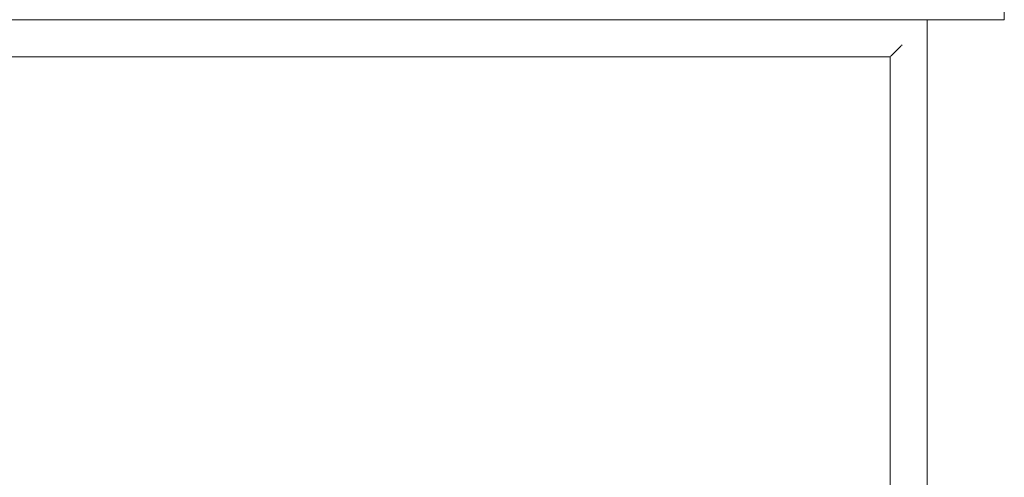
# Model space of a CAD drawing. Header units: millimetres. Extents: x -281 to 121694, y -16481 to 65128.
# Tile 105 of 256: x 14816 to 15560, y 32404 to 32750. Entities that reach past the tile are written whole.
import ezdxf

# ---------------------------------------------------------------- set-up
doc = ezdxf.new("R2010")
doc.units = ezdxf.units.MM
for name, color, linetype, lineweight in [('A--L$01A__Algemeen', 7, 'Continuous', 5), ('A--L21__Buitenwanden', 3, 'Continuous', 5), ('A--L82__LosseGebruikersInvent', 1, 'Continuous', 5)]:
    doc.layers.add(name, color=color, linetype=linetype, lineweight=lineweight)

# ---------------------------------------------------------------- blocks, each defined once
blk = doc.blocks.new('NLRS_82_FU_UN_spoekbak links_gen_kad - spoelbak dxbxh 900x1200x957-V393-L_80_ 13')
at = {"layer": 'A--L$01A__Algemeen'}
for p, q in [((600, -577.32), (600, 322.68)), ((573.73, 296.41), (579.27, 301.94)), ((572, 294.68), (-572, 294.68)), ((-572, 294.68), (0, 294.68)), ((572, 294.68), (0, 294.68)), ((572, -549.32), (572, 294.68)), ((572, -549.32), (572, 294.68))]:
    blk.add_line(p, q, dxfattribs=at)
for points in [[(581.04, 303.71), (580.81, 303.49), (580.38, 303.06), (579.77, 302.45), (579.43, 302.1), (579.27, 301.94)], [(573.73, 296.41), (573.58, 296.26), (573.24, 295.91), (572.64, 295.32), (572.22, 294.89), (572, 294.68)]]:
    blk.add_open_spline(points, degree=3, dxfattribs=at)

msp = doc.modelspace()

# ---------------------------------------------------------------- linework, layer by layer
at = {"layer": 'A--L21__Buitenwanden'}
for p, q in [((15560, 32750), (15560, 32850)), ((9400, 32750), (15560, 32750))]:
    msp.add_line(p, q, dxfattribs=at)

# ---------------------------------------------------------------- block references
at = {"layer": 'A--L82__LosseGebruikersInvent'}
msp.add_blockref('NLRS_82_FU_UN_spoekbak links_gen_kad - spoelbak dxbxh 900x1200x957-V393-L_80_ 13', (14901.75, 32427.32), dxfattribs=at)

doc.saveas('drawing.dxf')
